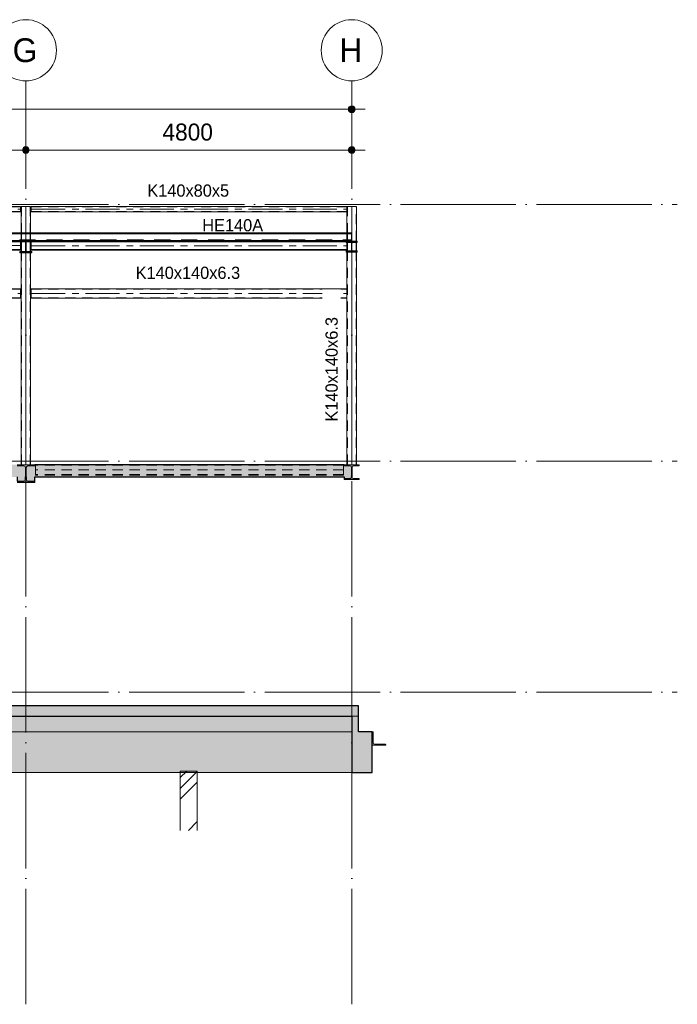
# Model space of a CAD drawing. Header units: millimetres. Extents: x -1359 to 538036, y -4592 to 9900.
# Tile 42 of 43: x 512747 to 522434, y -4592 to 9900. Entities that reach past the tile are written whole.
import ezdxf

# ---------------------------------------------------------------- set-up
doc = ezdxf.new("R2010")
doc.units = ezdxf.units.MM
for name, pattern in [('Overhead', [396.875, 238.125, -158.75]), ('WSP_hartlijn', [800, 500, -100, 100, -100]), ('WSP_hhidden', [250, 150, -100]), ('WSP_stramienlijn', [2000, 1700, -150, 0, -150])]:
    doc.linetypes.add(name, pattern=pattern)
for name, color, linetype, lineweight in [('00_algemeen - 0_18mm', 1, 'Continuous', 13), ('00_algemeen - hartlijn', 7, 'WSP_hartlijn', 13), ('00_algemeen - hhidden - 0_13mm', 7, 'WSP_hhidden', 13), ('00_algemeen - overhead', 7, 'Overhead', 13), ('00_maatvoering', 8, 'Continuous', 13), ('00_maatvoering-100', 8, 'Continuous', 13), ('07_stramien', 4, 'Continuous', 13), ('07_stramien - levels', 7, 'Continuous', 13), ('16_funderingsconstructies', 2, 'Continuous', 18), ('16_funderingsconstructies - voeten en balken -cut-', 3, 'Continuous', 25), ('17_paalfunderingen - prefab', 2, 'Continuous', 18), ('23_vloeren', 2, 'Continuous', 18), ('23_vloeren - hatch', 1, 'Continuous', 18), ('23_vloeren -cut-', 3, 'Continuous', 25), ('28_hoofddraagconstructies - kolommen en liggers', 1, 'Continuous', 13), ('28_hoofddraagconstructies - kolommen en liggers - staal', 1, 'Continuous', 13), ('28_hoofddraagconstructies - kolommen en liggers - staal -cut-', 2, 'Continuous', 13), ('28_hoofddraagconstructies - tags', 7, 'Continuous', 18)]:
    doc.layers.add(name, color=color, linetype=linetype, lineweight=lineweight)
doc.layers.add('16_funderingsconstructies - voeten en balken', color=2, linetype='Continuous')
doc.styles.add('Revittext', font='txt', dxfattribs={"height": 250})
doc.styles.add('Revittext_1', font='txt', dxfattribs={"height": 180})
doc.styles.add('Revittext_2', font='txt', dxfattribs={"height": 350})
doc.dimstyles.new('WSP_25_-_transparant', dxfattribs={"dimscale": 304.8, "dimtxt": 252.223969, "dimasz": 1.312336, "dimexe": 0.656168, "dimexo": 0.0625, "dimgap": 0.213255, "dimtad": 1, "dimdec": 0, "dimzin": 0, "dimdsep": 46, "dimtxsty": 'Revittext', "dimblk1": 'DOTSMALL', "dimblk2": 'DOTSMALL', "dimsah": 1, "dimcen": 0.09, "dimdle": 0.656168, "dimazin": 0, "dimtfac": 1, "dimtdec": 4, "dimtix": 1, "dimtmove": 0, "dimatfit": 3, "dimfxl": 0.656168, "dimfxlon": 1, "dimtvp": 1, "dimtolj": 1, "dimtzin": 0, "dimarcsym": 2})

# ---------------------------------------------------------------- blocks, each defined once
blk = doc.blocks.new('28_WSP_SF_staal - HE v21-0 - HE140A-1179055-as 0')
at = {"layer": '00_algemeen - hartlijn'}
blk.add_line((33880, 6573.5), (38530, 6573.5), dxfattribs=at)
blk = doc.blocks.new('28_WSP_SF_staal - HFL v21-0 - Lequ 200x200x16 - S235-1314710-as 0')
at = {"layer": '28_hoofddraagconstructies - kolommen en liggers', "linetype": 'WSP_hhidden'}
blk.add_hatch(color=256, dxfattribs=at).paths.add_polyline_path([(38900, -780), (39100, -780), (39100, -773), (39097, -767), (39091, -764), (38934, -764), (38921, -759), (38916, -746), (38916, -589), (38913, -583), (38907, -580), (38900, -580)])
at = {"layer": '28_hoofddraagconstructies - kolommen en liggers - staal -cut-'}
for p, q in [((38907, -580), (38900, -580)), ((38900, -580), (38900, -780)), ((38916, -746), (38916, -589)), ((38900, -780), (39100, -780)), ((39091, -764), (38934, -764)), ((39100, -780), (39100, -773))]:
    blk.add_line(p, q, dxfattribs=at)
for centre, radius, start, end in [((38907, -589), 9, 0, 90), ((38934, -746), 18, 180, 270), ((39091, -773), 9, 0, 90)]:
    blk.add_arc(centre, radius, start, end, dxfattribs=at)
blk = doc.blocks.new('28_WSP_SF_staal - RHS v18-0 - SHSC 140x140x6_3 - S275-1334086-as 0')
at = {"layer": '00_algemeen - hartlijn'}
blk.add_line((33880, 5870), (38530, 5870), dxfattribs=at)
at = {"layer": '00_algemeen - hhidden - 0_13mm'}
for p, q in [((33880, 5933.7), (38530, 5933.7)), ((33880, 5806.3), (38530, 5806.3))]:
    blk.add_line(p, q, dxfattribs=at)
blk = doc.blocks.new('28_WSP_SF_staal - RHS v18-0 - SHSC 140x140x6_3 - S275-1334087-as 0')
at = {"layer": '00_algemeen - hartlijn'}
blk.add_line((24280, 5870), (28920, 5870), dxfattribs=at)
at = {"layer": '00_algemeen - hhidden - 0_13mm'}
for p, q in [((24280, 5933.7), (28920, 5933.7)), ((24280, 5806.3), (28920, 5806.3))]:
    blk.add_line(p, q, dxfattribs=at)
at = {"layer": '28_hoofddraagconstructies - kolommen en liggers - staal'}
for p, q in [((28920, 5940), (24280, 5940)), ((24280, 5924.25), (24280, 5940)), ((24280, 5815.75), (24280, 5924.25)), ((24280, 5800), (24280, 5815.75)), ((24280, 5800), (28920, 5800)), ((28920, 5940), (28920, 5924.25)), ((28920, 5924.25), (28920, 5815.75)), ((28920, 5815.75), (28920, 5800))]:
    blk.add_line(p, q, dxfattribs=at)
blk = doc.blocks.new('28_WSP_SF_staal - RHS v18-0 - SHSC 140x80x5 - S275-1383642-as 0')
at = {"layer": '00_algemeen - hartlijn'}
blk.add_line((33880, 7110), (38530, 7110), dxfattribs=at)
at = {"layer": '00_algemeen - hhidden - 0_13mm'}
for p, q in [((33880, 7145), (38530, 7145)), ((33880, 7075), (38530, 7075))]:
    blk.add_line(p, q, dxfattribs=at)
blk = doc.blocks.new('28_WSP_SF_staal - RHS v18-0 - SHSC 140x80x5 - S275-1383643-as 0')
at = {"layer": '00_algemeen - hartlijn'}
blk.add_line((24280, 7110), (28920, 7110), dxfattribs=at)
at = {"layer": '00_algemeen - hhidden - 0_13mm'}
for p, q in [((24280, 7145), (28920, 7145)), ((24280, 7075), (28920, 7075))]:
    blk.add_line(p, q, dxfattribs=at)
at = {"layer": '28_hoofddraagconstructies - kolommen en liggers - staal'}
for p, q in [((28920, 7150), (24280, 7150)), ((24280, 7140), (24280, 7150)), ((24280, 7080), (24280, 7140)), ((28920, 7150), (28920, 7140)), ((28920, 7140), (28920, 7080)), ((24280, 7070), (24280, 7080)), ((24280, 7070), (28920, 7070)), ((28920, 7080), (28920, 7070))]:
    blk.add_line(p, q, dxfattribs=at)
blk = doc.blocks.new('Floors 3 - Floors 3-1340461-as 0')
at = {"layer": '23_vloeren - hatch', "linetype": 'WSP_hhidden', "lineweight": 13}
h = blk.add_hatch(color=256, dxfattribs=at)
h.paths.add_polyline_path([(33930, 3107), (33930, 3170), (33805, 3170), (33805, 3131), (33808, 3119), (33817, 3111), (33829, 3107)])
h.paths.add_polyline_path([(33771, 3107), (33783, 3111), (33792, 3119), (33795, 3131), (33795, 3170), (33670, 3170), (33670, 3107)])
h.paths.add_polyline_path([(29130, 3107), (29130, 3170), (29005, 3170), (29005, 3131), (29008, 3119), (29017, 3111), (29029, 3107)])
h.paths.add_polyline_path([(28971, 3107), (28983, 3111), (28992, 3119), (28995, 3131), (28995, 3170), (28870, 3170), (28870, 3107)])
h.paths.add_polyline_path([(38577, 3146), (38590, 3151), (38595, 3164), (38595, 3170), (38490, 3170), (38490, 3146)])
at = {"layer": '23_vloeren -cut-'}
for p, q in [((28870, 3170), (28870, 3107)), ((28870, 3107), (28971, 3107)), ((28995, 3131), (28995, 3170)), ((29005, 3170), (29005, 3131)), ((29029, 3107), (29130, 3107)), ((29130, 3107), (29130, 3170)), ((33670, 3170), (33670, 3107)), ((33670, 3107), (33771, 3107)), ((33795, 3131), (33795, 3170)), ((33805, 3170), (33805, 3131)), ((33829, 3107), (33930, 3107)), ((33930, 3107), (33930, 3170)), ((38490, 3170), (38490, 3146)), ((38490, 3146), (38577, 3146)), ((38595, 3164), (38595, 3170))]:
    blk.add_line(p, q, dxfattribs=at)
for centre, radius, start, end in [((28971, 3131), 24, 270, 0), ((29029, 3131), 24, 180, 270), ((33771, 3131), 24, 270, 0), ((33829, 3131), 24, 180, 270), ((38577, 3164), 18, 270, 0)]:
    blk.add_arc(centre, radius, start, end, dxfattribs=at)
blk = doc.blocks.new('28_WSP_SF_staal - HE v21-0 - HE140A-V116-as 0')
at = {"layer": '00_algemeen - hartlijn'}
for p, q in [((29080, 6574), (29112, 6574)), ((30208, 6574), (33720, 6574))]:
    blk.add_line(p, q, dxfattribs=at)
at = {"layer": '28_hoofddraagconstructies - kolommen en liggers', "linetype": 'WSP_hhidden'}
for p, q in [((29080, 6632), (29080, 6640)), ((29090, 6640), (29080, 6640)), ((29080, 6530), (29080, 6600)), ((29113, 6574), (30208, 6574)), ((33720, 6640), (33710, 6640)), ((33720, 6640), (33720, 6633))]:
    blk.add_line(p, q, dxfattribs=at)
at = {"layer": '28_hoofddraagconstructies - kolommen en liggers - staal'}
for p, q in [((29080, 6620), (29080, 6632)), ((29080, 6632), (33720, 6632)), ((29080, 6600), (29080, 6620)), ((29080, 6528), (29080, 6530)), ((29080, 6516), (29080, 6528)), ((33710, 6640), (29090, 6640)), ((33720, 6633), (33720, 6632)), ((33720, 6632), (33720, 6620)), ((33720, 6620), (33720, 6528)), ((33720, 6528), (33720, 6516)), ((29080, 6507), (29080, 6516)), ((29080, 6516), (33720, 6516)), ((29080, 6507), (33720, 6507)), ((33720, 6516), (33720, 6507))]:
    blk.add_line(p, q, dxfattribs=at)
blk = doc.blocks.new('17_WSP_FD_prefab - fundatiepaal v18-0 - 250x250-1088808-as 0')
at = {"layer": '16_funderingsconstructies', "lineweight": 13}
h = blk.add_hatch(dxfattribs=at)
h.set_pattern_fill('FP_1', color=50, style=0, pattern_type=2)
h.set_pattern_definition([(45, (9142.7, 0), (-449.013, 449.013), []), (45, (9301.45, 0), (0, 898.026), []), (45, (8983.95, 0), (0, 898.026), [])])
h.paths.add_polyline_path([(36075, -2033), (36325, -2033), (36325, -1160), (36075, -1160)])
at = {"layer": '17_paalfunderingen - prefab', "color": 55}
for p, q in [((36075, -2033), (36075, -1160)), ((36325, -1160), (36075, -1160)), ((36325, -1160), (36325, -2033))]:
    blk.add_line(p, q, dxfattribs=at)
blk = doc.blocks.new('28_WSP_SF_staal - HE v21-0 - HE160A-1330848-as 0')
at = {"layer": '28_hoofddraagconstructies - kolommen en liggers', "linetype": 'WSP_hhidden'}
blk.add_line((38477.3, 3274), (33942.7, 3274), dxfattribs=at)
blk = doc.blocks.new('28_WSP_SC_staal - RHS v18-0 - SHSC 140x140x6_3 - S275-1334507-as 0')
at = {"layer": '00_algemeen - hartlijn'}
for p, q in [((33800, 6757), (33800, 7150)), ((33800, 3350), (33800, 6469))]:
    blk.add_line(p, q, dxfattribs=at)
at = {"layer": '00_algemeen - hhidden - 0_13mm'}
for p, q in [((33736, 6757), (33736, 7150)), ((33864, 6757), (33864, 7150)), ((33736, 6488), (33736, 6631)), ((33864, 6488), (33864, 6631)), ((33736, 3350), (33736, 6469)), ((33864, 3350), (33864, 6469))]:
    blk.add_line(p, q, dxfattribs=at)
at = {"layer": '28_hoofddraagconstructies - kolommen en liggers', "linetype": 'WSP_hhidden'}
for p, q in [((33736, 6631), (33736, 6757)), ((33800, 6469), (33800, 6757)), ((33864, 6631), (33864, 6757)), ((33736, 6469), (33736, 6488)), ((33864, 6469), (33864, 6488))]:
    blk.add_line(p, q, dxfattribs=at)
blk = doc.blocks.new('28_WSP_SC_staal - RHS v18-0 - SHSC 140x140x6_3 - S275-V120-as 0')
at = {"layer": '00_algemeen - hartlijn'}
for p, q in [((38600, 6757), (38600, 7150)), ((38600, 3350), (38600, 6478))]:
    blk.add_line(p, q, dxfattribs=at)
at = {"layer": '00_algemeen - hhidden - 0_13mm'}
for p, q in [((38536, 6757), (38536, 7150)), ((38664, 6640), (38664, 7150)), ((38536, 6497), (38536, 6621)), ((38664, 6497), (38664, 6621)), ((38536, 3350), (38536, 6478)), ((38664, 3350), (38664, 6478))]:
    blk.add_line(p, q, dxfattribs=at)
at = {"layer": '28_hoofddraagconstructies - kolommen en liggers', "linetype": 'WSP_hhidden'}
for p, q in [((38536, 6621), (38536, 6757)), ((38600, 6478), (38600, 6640)), ((38664, 6621), (38664, 6639)), ((38536, 6478), (38536, 6496)), ((38664, 6478), (38664, 6496))]:
    blk.add_line(p, q, dxfattribs=at)
blk = doc.blocks.new('Grid - Stramienbol 9_0mm-3500-as 0')
at = {"layer": '07_stramien'}
blk.add_circle((19400, 9450), 450, dxfattribs=at)
blk = doc.blocks.new('DIMBLOCK99-as 0')
at = {"layer": '00_maatvoering-100'}
h = blk.add_hatch(color=256, dxfattribs=at)
edge = h.paths.add_edge_path()
edge.add_arc((498438, 8582), 50, 0, 360)
h = blk.add_hatch(color=256, dxfattribs=at)
edge = h.paths.add_edge_path()
edge.add_arc((517638, 8582), 50, 0, 360)
for p, q in [((498438, 8782), (498438, 8382)), ((498438, 8582), (498438, 8782)), ((517638, 8782), (517638, 8382)), ((517638, 8582), (517638, 8782)), ((498238, 8582), (517838, 8582))]:
    blk.add_line(p, q, dxfattribs=at)
for centre in [(498438, 8582), (517638, 8582)]:
    blk.add_circle(centre, 50, dxfattribs=at)
at = {"layer": '00_maatvoering-100', "color": 0, "insert": (507553, 8971), "char_height": 250, "width": 1164.11, "attachment_point": 1, "line_spacing_factor": 0.931288, "style": 'Revittext'}
blk.add_mtext('19200', dxfattribs=at)
blk = doc.blocks.new('_DotSmall')
at = {"color": 0, "linetype": 'ByBlock', "const_width": 0.5}
blk.add_lwpolyline([(-0.0625, 0, 1), (0.0625, 0, 1)], format="xyb", close=True, dxfattribs=at)
blk = doc.blocks.new('DIMBLOCK102-as 0')
at = {"layer": '00_maatvoering-100'}
h = blk.add_hatch(color=256, dxfattribs=at)
edge = h.paths.add_edge_path()
edge.add_arc((508038, 7982), 50, 0, 360)
h = blk.add_hatch(color=256, dxfattribs=at)
edge = h.paths.add_edge_path()
edge.add_arc((512838, 7982), 50, 0, 360)
for p, q in [((508038, 8182), (508038, 7782)), ((508038, 7982), (508038, 8182)), ((512838, 8182), (512838, 7782)), ((512838, 7982), (512838, 8182)), ((508038, 7982), (512838, 7982))]:
    blk.add_line(p, q, dxfattribs=at)
for centre in [(508038, 7982), (512838, 7982)]:
    blk.add_circle(centre, 50, dxfattribs=at)
at = {"layer": '00_maatvoering-100', "color": 0, "insert": (510050, 8371), "char_height": 250, "width": 931.29, "attachment_point": 1, "line_spacing_factor": 0.931288, "style": 'Revittext'}
blk.add_mtext('4800', dxfattribs=at)
blk = doc.blocks.new('DIMBLOCK103-as 0')
at = {"layer": '00_maatvoering-100'}
h = blk.add_hatch(color=256, dxfattribs=at)
edge = h.paths.add_edge_path()
edge.add_arc((512838, 7982), 50, 0, 360)
h = blk.add_hatch(color=256, dxfattribs=at)
edge = h.paths.add_edge_path()
edge.add_arc((517638, 7982), 50, 0, 360)
for p, q in [((512838, 8182), (512838, 7782)), ((512838, 7982), (512838, 8182)), ((517638, 8182), (517638, 7782)), ((517638, 7982), (517638, 8182)), ((512838, 7982), (517838, 7982))]:
    blk.add_line(p, q, dxfattribs=at)
for centre in [(512838, 7982), (517638, 7982)]:
    blk.add_circle(centre, 50, dxfattribs=at)
at = {"layer": '00_maatvoering-100', "color": 0, "insert": (514850, 8371), "char_height": 250, "width": 931.29, "attachment_point": 1, "line_spacing_factor": 0.931288, "style": 'Revittext'}
blk.add_mtext('4800', dxfattribs=at)

msp = doc.modelspace()

# ---------------------------------------------------------------- hatches: boundary and pattern name
at = {"layer": '16_funderingsconstructies - voeten en balken'}
for points in [[(514136.2, -1180), (517638.4, -1180), (517638.4, -350), (498438.4, -350), (498438.4, -1180), (508395.7, -1180)], [(517938.4, -1180), (517938.4, -580), (517738.4, -580), (517738.4, -350), (517638.4, -350), (517638.4, -1180)]]:
    msp.add_hatch(color=90, dxfattribs=at).paths.add_polyline_path(points)
at = {"layer": '23_vloeren - hatch'}
h = msp.add_hatch(color=256, dxfattribs=at)
h.paths.add_polyline_path([(498443.2, 3170), (503233.4, 3170), (503233.4, 3308.5), (503230.2, 3320.5), (503221.4, 3329.3), (503209.4, 3332.5), (503108.4, 3332.5), (503108.4, 3350), (498548.4, 3350), (498548.4, 3334), (498461.2, 3334), (498448.4, 3328.7), (498443.2, 3316), (498443.2, 3284.5)])
h.paths.add_polyline_path([(512843.4, 3170), (517633.7, 3170), (517633.7, 3316), (517628.4, 3328.7), (517615.7, 3334), (517528.4, 3334), (517528.4, 3350), (512968.4, 3350), (512968.4, 3332.5), (512867.4, 3332.5), (512855.4, 3329.3), (512846.6, 3320.5), (512843.4, 3308.5), (512843.4, 3284.5)])
h.paths.add_polyline_path([(512701.1, 3170), (512833.4, 3170), (512833.4, 3308.5), (512830.2, 3320.5), (512821.4, 3329.3), (512809.4, 3332.5), (512708.4, 3332.5), (512708.4, 3350), (508168.4, 3350), (508168.4, 3332.5), (508067.4, 3332.5), (508055.4, 3329.3), (508046.6, 3320.5), (508043.4, 3308.5), (508043.4, 3170), (511266, 3170)])
h.paths.add_polyline_path([(503243.4, 3170), (508033.4, 3170), (508033.4, 3308.5), (508030.2, 3320.5), (508021.4, 3329.3), (508009.4, 3332.5), (507908.4, 3332.5), (507908.4, 3350), (503368.4, 3350), (503368.4, 3332.5), (503267.4, 3332.5), (503255.4, 3329.3), (503246.6, 3320.5), (503243.4, 3308.5), (503243.4, 3284.5)])
msp.add_hatch(color=10, dxfattribs=at).paths.add_polyline_path([(517638.4, -350), (517738.4, -350), (517738.4, -200), (498338.4, -200), (498338.4, -350), (514136.2, -350)])
at = {"layer": '28_hoofddraagconstructies - kolommen en liggers - staal'}
for points in [[(512880.5, 6478.3), (512928.4, 6478.3), (512928.4, 6487.8), (512853.1, 6488.2), (512847.1, 6491.1), (512842.9, 6496.3), (512841.4, 6502.8), (512841.8, 6628.1), (512844.7, 6634.2), (512849.9, 6638.3), (512856.4, 6639.8), (512928.4, 6639.8), (512928.4, 6649.3), (512748.4, 6649.3), (512748.4, 6639.8), (512823.8, 6639.4), (512829.8, 6636.5), (512833.9, 6631.3), (512835.4, 6624.8), (512835.1, 6499.4), (512832.2, 6493.4), (512826.9, 6489.3), (512820.4, 6487.8), (512748.4, 6487.8), (512748.4, 6478.3)], [(517558.4, 6487.5), (517718.4, 6487.5), (517718.4, 6496.5), (517653.1, 6496.9), (517647.1, 6499.8), (517642.9, 6505), (517641.4, 6511.5), (517641.8, 6618.9), (517644.7, 6624.9), (517649.9, 6629), (517656.4, 6630.5), (517718.4, 6630.5), (517718.4, 6639.5), (517558.4, 6639.5), (517558.4, 6630.5), (517623.8, 6630.1), (517629.8, 6627.3), (517633.9, 6622), (517635.4, 6615.5), (517634.4, 6506.2), (517632.2, 6502.2), (517626.9, 6498), (517620.4, 6496.5), (517558.4, 6496.5)], [(512708.4, 3090), (512968.4, 3090), (512968.4, 3107.5), (512867.4, 3107.5), (512855.4, 3110.7), (512846.6, 3119.5), (512843.4, 3131.5), (512843.4, 3308.5), (512846.6, 3320.5), (512855.4, 3329.3), (512867.4, 3332.5), (512968.4, 3332.5), (512968.4, 3350), (512708.4, 3350), (512708.4, 3332.5), (512809.4, 3332.5), (512821.4, 3329.3), (512830.2, 3320.5), (512833.4, 3308.5), (512833.4, 3131.5), (512830.2, 3119.5), (512821.4, 3110.7), (512809.4, 3107.5), (512708.4, 3107.5)], [(517528.4, 3130), (517748.4, 3130), (517748.4, 3146), (517661.2, 3146), (517648.4, 3151.3), (517643.2, 3164), (517643.2, 3316), (517648.4, 3328.7), (517661.2, 3334), (517748.4, 3334), (517748.4, 3350), (517528.4, 3350), (517528.4, 3334), (517615.7, 3334), (517628.4, 3328.7), (517633.7, 3316), (517633.7, 3164), (517628.4, 3151.3), (517615.7, 3146), (517528.4, 3146)]]:
    msp.add_hatch(color=256, dxfattribs=at).paths.add_polyline_path(points)

# ---------------------------------------------------------------- linework, layer by layer
at = {"layer": '00_algemeen - 0_18mm'}
msp.add_line((500838.4, 6746.5), (517638.4, 6746.5), dxfattribs=at)
at = {"layer": '00_algemeen - overhead'}
msp.add_line((500838.4, 6660.1), (517638.4, 6660.1), dxfattribs=at)
at = {"layer": '07_stramien', "linetype": 'WSP_stramienlijn'}
for p, q in [((512838.4, -4592.4), (512838.4, 9000)), ((517638.4, -4592.4), (517638.4, 9000))]:
    msp.add_line(p, q, dxfattribs=at)
at = {"layer": '07_stramien - levels', "linetype": 'WSP_stramienlijn'}
for p, q in [((494356.9, 7180), (522434.4, 7180)), ((494356.9, 3400), (522434.4, 3400)), ((494356.9, 0), (522434.4, 0))]:
    msp.add_line(p, q, dxfattribs=at)
at = {"layer": '16_funderingsconstructies - voeten en balken', "color": 55, "lineweight": 18}
for p, q in [((517738.4, -350), (517638.4, -350)), ((498438.4, -1180), (517638.4, -1180))]:
    msp.add_line(p, q, dxfattribs=at)
at = {"layer": '16_funderingsconstructies - voeten en balken -cut-', "color": 8}
for p, q in [((517638.4, -350), (517638.4, -1180)), ((517738.4, -580), (517738.4, -350)), ((517938.4, -580), (517738.4, -580)), ((517938.4, -1180), (517938.4, -580)), ((517638.4, -1180), (517938.4, -1180))]:
    msp.add_line(p, q, dxfattribs=at)
at = {"layer": '23_vloeren', "linetype": 'WSP_hhidden', "lineweight": 13}
msp.add_line((512918.4, 6640), (512758.5, 6640), dxfattribs=at)
at = {"layer": '23_vloeren'}
for p, q in [((517638.4, 6640), (517568.4, 6640)), ((517638.4, 6649.3), (517638.4, 6640)), ((512968.4, 3350), (512968.4, 3332.5)), ((517528.4, 3334), (517528.4, 3350)), ((517615.7, 3334), (517528.4, 3334)), ((512809.4, 3332.5), (512708.4, 3332.5)), ((512833.4, 3170), (512833.4, 3308.5)), ((512843.4, 3308.5), (512843.4, 3170)), ((512968.4, 3332.5), (512867.4, 3332.5)), ((517633.7, 3170), (517633.7, 3316))]:
    msp.add_line(p, q, dxfattribs=at)
at = {"layer": '23_vloeren', "color": 55}
msp.add_line((517638.4, -350), (517738.4, -350), dxfattribs=at)
at = {"layer": '23_vloeren'}
for centre, radius, start, end in [((517615.7, 3316), 18, 360, 90), ((512809.4, 3308.5), 24, 0, 90), ((512867.4, 3308.5), 24, 90, 180)]:
    msp.add_arc(centre, radius, start, end, dxfattribs=at)
at = {"layer": '23_vloeren -cut-'}
for p, q in [((517638.4, 6757.3), (500838.4, 6757.3)), ((517638.4, 6649.3), (517638.4, 6757.3)), ((500838.4, 6649.3), (517638.4, 6649.3)), ((517528.4, 3350), (512968.4, 3350)), ((512968.4, 3170), (517528.4, 3170))]:
    msp.add_line(p, q, dxfattribs=at)
at = {"layer": '23_vloeren -cut-', "color": 8}
for p, q in [((517738.4, -200), (498338.4, -200)), ((517738.4, -350), (517738.4, -200)), ((498438.4, -350), (517638.4, -350))]:
    msp.add_line(p, q, dxfattribs=at)
at = {"layer": '28_hoofddraagconstructies - kolommen en liggers', "linetype": 'WSP_hhidden'}
for p, q in [((512768.4, 6757.2), (512768.4, 6630.6)), ((512908.4, 6630.6), (512908.4, 6757.2)), ((517568.4, 6757.2), (517568.4, 6640)), ((512748.4, 6630.5), (512748.4, 6632.8)), ((512758.4, 6630.5), (512748.4, 6630.5)), ((512820.4, 6630.5), (512778.4, 6630.5)), ((512898.4, 6630.5), (512856.4, 6630.5)), ((512918.4, 6632.9), (512918.4, 6640)), ((512928.4, 6640), (512918.4, 6640)), ((512928.4, 6630.5), (512918.5, 6630.5)), ((512928.4, 6630.5), (512928.4, 6632.8)), ((517558.4, 6621.2), (517558.4, 6622.4)), ((517568.4, 6621.2), (517558.4, 6621.2)), ((517558.5, 6631.5), (517568.4, 6631.5)), ((517568.4, 6640), (517568.4, 6631.5)), ((517568.4, 6631.5), (517568.4, 6622.8)), ((517620.4, 6621.2), (517580.2, 6621.2)), ((517696.7, 6621.2), (517656.4, 6621.2)), ((517708.4, 6621.3), (517708.4, 6639.5)), ((512768.4, 6487.7), (512768.4, 6469.1)), ((512908.4, 6469.1), (512908.4, 6487.7)), ((517568.4, 6496.5), (517568.4, 6478.3)), ((517708.4, 6478.3), (517708.4, 6496.5)), ((512981.1, 3341), (512981.1, 3350)), ((512981.1, 3326), (512981.1, 3341)), ((517515.7, 3341), (512981.1, 3341)), ((517515.7, 3350), (517515.7, 3341)), ((517515.7, 3341), (517515.7, 3326)), ((512981.1, 3222), (512981.1, 3326)), ((512981.1, 3207), (512981.1, 3222)), ((512981.1, 3198), (512981.1, 3207)), ((517515.7, 3207), (512981.1, 3207)), ((517515.7, 3198), (512981.1, 3198)), ((517515.7, 3326), (517515.7, 3222)), ((517515.7, 3222), (517515.7, 3207)), ((517515.7, 3207), (517515.7, 3198))]:
    msp.add_line(p, q, dxfattribs=at)
at = {"layer": '28_hoofddraagconstructies - kolommen en liggers', "color": 135}
msp.add_line((517638.4, -580), (498438.4, -580), dxfattribs=at)
at = {"layer": '28_hoofddraagconstructies - kolommen en liggers', "linetype": 'WSP_hhidden'}
for centre, start_param, end_param in [((512820.4, 6615.5), 0.0088686, 1.5707963), ((512856.4, 6615.5), 1.5707963, 3.1327241), ((517620.4, 6606.2), 0.0254107, 1.5707963), ((517656.4, 6606.2), 1.5707963, 3.116182)]:
    msp.add_ellipse(centre, major_axis=(15, 0), ratio=0.9998647, start_param=start_param, end_param=end_param, dxfattribs=at)
at = {"layer": '28_hoofddraagconstructies - kolommen en liggers - staal'}
for p, q in [((512768.4, 7150), (512768.4, 6757.3)), ((512768.4, 7150), (512784.2, 7150)), ((512892.7, 7150), (512784.2, 7150)), ((512908.4, 7150), (512892.7, 7150)), ((512908.4, 6757.3), (512908.4, 7150)), ((517568.4, 7150), (512918.4, 7150)), ((512918.4, 7150), (512918.4, 7140)), ((512918.4, 7080), (512918.4, 7140)), ((517568.4, 7150), (517568.4, 6757.3)), ((517568.4, 7150), (517584.2, 7150)), ((517568.4, 7140), (517568.4, 7142.6)), ((517568.4, 7140), (517568.4, 7080)), ((517692.7, 7150), (517584.2, 7150)), ((517708.4, 7150), (517692.7, 7150)), ((517708.4, 6639.5), (517708.4, 7150)), ((512918.4, 7070), (512918.4, 7080)), ((512918.4, 7070), (517568.4, 7070)), ((517568.4, 7080), (517568.4, 7077.4)), ((512748.4, 6632.8), (512748.4, 6639.8)), ((512778.4, 6630.5), (512758.4, 6630.5)), ((512768.4, 6630.5), (512768.4, 6487.8)), ((512918.4, 6630.5), (512898.5, 6630.5)), ((512908.4, 6487.8), (512908.4, 6630.5)), ((512918.4, 6631.5), (512918.4, 6632.8)), ((512918.4, 6619.5), (512918.4, 6631.5)), ((512918.4, 6631.5), (517558.4, 6631.5)), ((512918.4, 6527.5), (512918.4, 6619.5)), ((512918.4, 6515.5), (512918.4, 6527.5)), ((517568.4, 6640), (512928.4, 6640)), ((512928.4, 6632.8), (512928.4, 6639.8)), ((517558.4, 6622.4), (517558.4, 6630.5)), ((517568.4, 6622.7), (517568.4, 6619.5)), ((517580.1, 6621.2), (517568.4, 6621.2)), ((517568.4, 6619.5), (517568.4, 6527.5)), ((517568.4, 6527.5), (517568.4, 6515.5)), ((517718.4, 6621.2), (517696.8, 6621.2)), ((517708.4, 6496.5), (517708.4, 6621.2)), ((517718.4, 6621.2), (517718.4, 6630.5)), ((512748.4, 6469), (512748.4, 6478.3)), ((512928.4, 6469), (512748.4, 6469)), ((512768.4, 6469), (512768.4, 3350)), ((512908.4, 3350), (512908.4, 6469)), ((512918.4, 6507), (512918.4, 6515.5)), ((512918.4, 6515.5), (517568.4, 6515.5)), ((512918.4, 6507), (517568.4, 6507)), ((512928.4, 6469), (512928.4, 6478.3)), ((517558.4, 6478.2), (517558.4, 6487.5)), ((517718.4, 6478.2), (517558.4, 6478.2)), ((517568.4, 6515.5), (517568.4, 6507)), ((517568.4, 6507), (517568.4, 6496.5)), ((517568.4, 6478.2), (517568.4, 3350)), ((517708.4, 3350), (517708.4, 6478.2)), ((517718.4, 6478.2), (517718.4, 6487.5)), ((517568.4, 5940), (512918.4, 5940)), ((512918.4, 5940), (512918.4, 5924.2)), ((512918.4, 5815.7), (512918.4, 5924.2)), ((512918.4, 5800), (512918.4, 5815.7)), ((512918.4, 5800), (517568.4, 5800)), ((517568.4, 5924.2), (517568.4, 5928.3)), ((517568.4, 5924.2), (517568.4, 5815.7)), ((517568.4, 5815.7), (517568.4, 5811.7)), ((512968.4, 3332.5), (512968.4, 3350)), ((517528.4, 3350), (517528.4, 3334)), ((517528.4, 3334), (517615.7, 3334)), ((512708.4, 3332.5), (512809.4, 3332.5)), ((512833.4, 3308.5), (512833.4, 3170)), ((512843.4, 3170), (512843.4, 3308.5)), ((512867.4, 3332.5), (512968.4, 3332.5)), ((517633.7, 3316), (517633.7, 3170))]:
    msp.add_line(p, q, dxfattribs=at)
for centre, radius, start, end in [((517615.7, 3316), 18, 0, 90), ((512809.4, 3308.5), 24, 0, 90), ((512867.4, 3308.5), 24, 90, 180)]:
    msp.add_arc(centre, radius, start, end, dxfattribs=at)
at = {"layer": '28_hoofddraagconstructies - kolommen en liggers - staal -cut-'}
for p, q in [((512748.4, 6649.3), (512748.4, 6639.8)), ((512748.4, 6639.8), (512820.4, 6639.8)), ((512835.4, 6624.8), (512835.4, 6502.8)), ((512841.4, 6502.8), (512841.4, 6624.8)), ((512856.4, 6639.8), (512928.4, 6639.8)), ((512928.4, 6639.8), (512928.4, 6649.3)), ((517558.4, 6639.5), (517558.4, 6630.5)), ((517718.4, 6639.5), (517558.4, 6639.5)), ((517558.4, 6630.5), (517620.4, 6630.5)), ((517635.4, 6615.5), (517635.4, 6511.5)), ((517641.4, 6511.5), (517641.4, 6615.5)), ((517656.4, 6630.5), (517718.4, 6630.5)), ((517718.4, 6630.5), (517718.4, 6639.5)), ((512820.4, 6487.8), (512748.4, 6487.8)), ((512748.4, 6487.8), (512748.4, 6478.3)), ((512748.4, 6478.3), (512928.4, 6478.3)), ((512928.4, 6487.8), (512856.4, 6487.8)), ((512928.4, 6478.3), (512928.4, 6487.8)), ((517620.4, 6496.5), (517558.4, 6496.5)), ((517558.4, 6496.5), (517558.4, 6487.5)), ((517558.4, 6487.5), (517718.4, 6487.5)), ((517718.4, 6496.5), (517656.4, 6496.5)), ((517718.4, 6487.5), (517718.4, 6496.5)), ((512968.4, 3350), (512708.4, 3350)), ((517748.4, 3350), (517528.4, 3350)), ((517661.2, 3334), (517748.4, 3334)), ((517748.4, 3334), (517748.4, 3350)), ((517643.2, 3164), (517643.2, 3316)), ((512809.4, 3107.5), (512708.4, 3107.5)), ((512708.4, 3090), (512968.4, 3090)), ((512833.4, 3170), (512833.4, 3131.5)), ((512843.4, 3131.5), (512843.4, 3170)), ((512968.4, 3107.5), (512867.4, 3107.5)), ((512968.4, 3090), (512968.4, 3107.5)), ((517615.7, 3146), (517528.4, 3146)), ((517528.4, 3146), (517528.4, 3130)), ((517528.4, 3130), (517748.4, 3130)), ((517633.7, 3170), (517633.7, 3164)), ((517748.4, 3146), (517661.2, 3146)), ((517748.4, 3130), (517748.4, 3146))]:
    msp.add_line(p, q, dxfattribs=at)
at = {"layer": '28_hoofddraagconstructies - kolommen en liggers - staal -cut-', "flags": 128}
for points in [[(512820.4, 6639.8), (512823.8, 6639.4), (512826.9, 6638.3), (512829.8, 6636.5), (512832.2, 6634.2), (512833.9, 6631.3), (512835.1, 6628.1), (512835.4, 6624.8)], [(512841.4, 6624.8), (512841.8, 6628.1), (512842.9, 6631.3), (512844.7, 6634.2), (512847.1, 6636.5), (512849.9, 6638.3), (512853.1, 6639.4), (512856.4, 6639.8)], [(517620.4, 6630.5), (517623.8, 6630.1), (517626.9, 6629), (517629.8, 6627.3), (517632.2, 6624.9), (517633.9, 6622), (517635.1, 6618.9), (517635.4, 6615.5)], [(517641.4, 6615.5), (517641.8, 6618.9), (517642.9, 6622), (517644.7, 6624.9), (517647.1, 6627.3), (517649.9, 6629), (517653.1, 6630.1), (517656.4, 6630.5)], [(512835.4, 6502.8), (512835.1, 6499.4), (512833.9, 6496.3), (512832.2, 6493.4), (512829.8, 6491.1), (512826.9, 6489.3), (512823.8, 6488.2), (512820.4, 6487.8)], [(512856.4, 6487.8), (512853.1, 6488.2), (512849.9, 6489.3), (512847.1, 6491.1), (512844.7, 6493.4), (512842.9, 6496.3), (512841.8, 6499.4), (512841.4, 6502.8)], [(517635.4, 6511.5), (517635.1, 6508.2), (517633.9, 6505), (517632.2, 6502.2), (517629.8, 6499.8), (517626.9, 6498), (517623.8, 6496.9), (517620.4, 6496.5)], [(517656.4, 6496.5), (517653.1, 6496.9), (517649.9, 6498), (517647.1, 6499.8), (517644.7, 6502.2), (517642.9, 6505), (517641.8, 6508.2), (517641.4, 6511.5)]]:
    msp.add_lwpolyline(points, dxfattribs=at)
at = {"layer": '28_hoofddraagconstructies - kolommen en liggers - staal -cut-'}
for centre, radius, start, end in [((517661.2, 3316), 18, 90, 180), ((512809.4, 3131.5), 24, 270, 0), ((512867.4, 3131.5), 24, 180, 270), ((517615.7, 3164), 18, 270, 0), ((517661.2, 3164), 18, 180, 270)]:
    msp.add_arc(centre, radius, start, end, dxfattribs=at)

# ---------------------------------------------------------------- block references
at = {"layer": '00_algemeen - hartlijn'}
msp.add_blockref('28_WSP_SF_staal - HE v21-0 - HE140A-1179055-as 0', (479038.4, 0), dxfattribs=at)
at = {"layer": '00_algemeen - hhidden - 0_13mm'}
for name in ['28_WSP_SF_staal - RHS v18-0 - SHSC 140x80x5 - S275-1383642-as 0', '28_WSP_SF_staal - RHS v18-0 - SHSC 140x140x6_3 - S275-1334086-as 0']:
    msp.add_blockref(name, (479038.4, 0), dxfattribs=at)
at = {"layer": '07_stramien'}
for p in [(493438.4, 0), (498238.4, 0)]:
    msp.add_blockref('Grid - Stramienbol 9_0mm-3500-as 0', p, dxfattribs=at)
at = {"layer": '16_funderingsconstructies', "color": 135, "lineweight": 13}
msp.add_blockref('17_WSP_FD_prefab - fundatiepaal v18-0 - 250x250-1088808-as 0', (479038.4, 0), dxfattribs=at)
at = {"layer": '23_vloeren'}
msp.add_blockref('Floors 3 - Floors 3-1340461-as 0', (479038.4, 0), dxfattribs=at)
at = {"layer": '28_hoofddraagconstructies - kolommen en liggers'}
for name in ['28_WSP_SF_staal - RHS v18-0 - SHSC 140x80x5 - S275-1383643-as 0', '28_WSP_SF_staal - RHS v18-0 - SHSC 140x140x6_3 - S275-1334087-as 0']:
    msp.add_blockref(name, (483838.4, 0), dxfattribs=at)
at = {"layer": '28_hoofddraagconstructies - kolommen en liggers', "linetype": 'WSP_hhidden'}
for name in ['28_WSP_SC_staal - RHS v18-0 - SHSC 140x140x6_3 - S275-1334507-as 0', '28_WSP_SC_staal - RHS v18-0 - SHSC 140x140x6_3 - S275-V120-as 0', '28_WSP_SF_staal - HE v21-0 - HE140A-V116-as 0', '28_WSP_SF_staal - HE v21-0 - HE160A-1330848-as 0']:
    msp.add_blockref(name, (479038.4, 0), dxfattribs=at)
at = {"layer": '28_hoofddraagconstructies - kolommen en liggers - staal'}
msp.add_blockref('28_WSP_SF_staal - HFL v21-0 - Lequ 200x200x16 - S235-1314710-as 0', (479038.4, 0), dxfattribs=at)

# ---------------------------------------------------------------- texts
at = {"layer": '07_stramien', "char_height": 350, "attachment_point": 1, "style": 'Revittext_2'}
for s, insert, width in [('G', (512643.3, 9625.6), 464.979), ('H', (517456.3, 9625.6), 432.911)]:
    msp.add_mtext(s, dxfattribs=dict(at, insert=insert, width=width))
at = {"layer": '28_hoofddraagconstructies - tags', "lineweight": 13, "char_height": 180, "attachment_point": 1, "style": 'Revittext_1'}
for s, insert, width in [('K140x80x5', (514627.7, 7474.9), 1483.122), ('HE140A', (515436.7, 6964.9), 1122.362), ('K140x140x6.3', (514455.7, 6264.9), 1899.999)]:
    msp.add_mtext(s, dxfattribs=dict(at, insert=insert, width=width))
at = {"layer": '28_hoofddraagconstructies - tags', "lineweight": 13, "insert": (517251.6, 3984.9), "char_height": 180, "width": 1899.999, "attachment_point": 1, "rotation": 90, "style": 'Revittext_1', "bg_fill": 3, "box_fill_scale": 1.25, "bg_fill_color": 256, "bg_fill_true_color": 13158600, "bg_fill_transparency": 0}
msp.add_mtext('K140x140x6.3', dxfattribs=at)

# ---------------------------------------------------------------- dimensions: what is measured, and where the dimension line sits
at = {"layer": '00_maatvoering'}
for base, p1, p2, override, picture, middle in [((517638.4, 8582.3), (498438.4, 8782.3), (517638.4, 8782.3), {"dimpost": '<>', "dimfxl": 19200}, 'DIMBLOCK99-as 0', (508038.4, 8775)), ((512838.4, 7982.3), (508038.4, 8182.3), (512838.4, 8182.3), {"dimpost": '<>', "dimfxl": 4800}, 'DIMBLOCK102-as 0', (510438.4, 8175)), ((517638.4, 7982.3), (512838.4, 8182.3), (517638.4, 8182.3), {"dimpost": '<>', "dimfxl": 4800}, 'DIMBLOCK103-as 0', (515238.4, 8175))]:
    dim = msp.add_linear_dim(base=base, p1=p1, p2=p2, dimstyle='WSP_25_-_transparant', override=override, dxfattribs=at)
    dim.commit()
    dim.dimension.update_dxf_attribs({"geometry": picture, "text_midpoint": middle})

doc.saveas('drawing.dxf')
